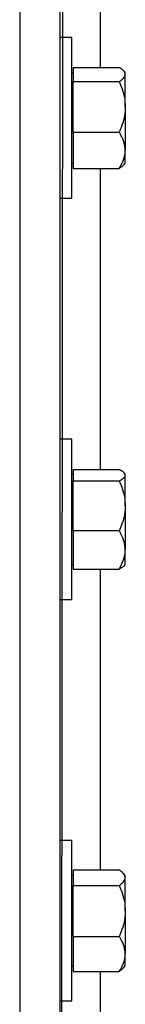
# Model space of a CAD drawing. Header units: inches. Extents: x 170 to 284, y 215 to 248.
# Tile 37 of 195: x 182.0748 to 182.1198, y 220.7404 to 221.1604. Entities that reach past the tile are written whole.
import ezdxf

# ---------------------------------------------------------------- set-up
doc = ezdxf.new("R2010")
doc.units = ezdxf.units.IN
doc.header["$LTSCALE"] = 0.25
doc.header["$MEASUREMENT"] = 0
doc.layers.add('RH BENCH MOUNT', color=7, linetype='Continuous')

msp = doc.modelspace()

# ---------------------------------------------------------------- linework, layer by layer
at = {"layer": 'RH BENCH MOUNT'}
for p, q in [((182.0919223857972, 219.9543346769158), (182.0965107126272, 224.2149627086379)), ((182.0919223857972, 224.1702879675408), (182.0919223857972, 219.9543346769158)), ((182.0748017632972, 224.1660078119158), (182.0748017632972, 219.9543346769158)), ((182.1090430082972, 221.2681861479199), (182.1090430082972, 221.1400976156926)), ((182.0969900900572, 221.1527782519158), (182.0919223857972, 221.1527782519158)), ((182.0969900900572, 221.1185370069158), (182.0969900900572, 221.1527782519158)), ((182.0975379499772, 221.1377977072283), (182.0969900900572, 221.1377977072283)), ((182.0975379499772, 221.1400976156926), (182.0975379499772, 221.1370701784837)), ((182.0975379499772, 221.1400976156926), (182.1171924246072, 221.1400976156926)), ((182.1197605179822, 221.1377977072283), (182.1190842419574, 221.1385823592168)), ((182.1197605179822, 221.1370701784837), (182.1197605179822, 221.1377977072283)), ((182.0975379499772, 221.1370701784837), (182.0975379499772, 221.1340427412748)), ((182.0975379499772, 221.1232624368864), (182.0975379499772, 221.1340427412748)), ((182.0975379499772, 221.1340427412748), (182.1171924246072, 221.1340427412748)), ((182.1197605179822, 221.1232624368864), (182.1197605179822, 221.1370701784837)), ((182.0975379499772, 221.1124821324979), (182.0975379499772, 221.1232624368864)), ((182.1197605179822, 221.1232624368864), (182.1197605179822, 221.1047292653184)), ((182.0969900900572, 221.0842957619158), (182.0969900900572, 221.1185370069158)), ((182.0975379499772, 221.1124821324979), (182.0975379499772, 221.1047292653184)), ((182.0975379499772, 221.1124821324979), (182.1171924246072, 221.1124821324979)), ((182.0975379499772, 221.1047292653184), (182.0975379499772, 221.0969763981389)), ((182.1197605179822, 221.0992763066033), (182.1197605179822, 221.1047292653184)), ((182.0969900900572, 221.0992763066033), (182.0975379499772, 221.0992763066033)), ((182.0975379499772, 221.0969763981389), (182.1171924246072, 221.0969763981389)), ((182.1090430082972, 221.0969763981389), (182.1090430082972, 220.9685458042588)), ((182.1190842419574, 221.0984916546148), (182.1197605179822, 221.0992763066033)), ((182.0919223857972, 221.0842957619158), (182.0969900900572, 221.0842957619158)), ((182.0969900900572, 220.9815720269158), (182.0919223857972, 220.9815720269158)), ((182.0969900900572, 220.9473307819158), (182.0969900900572, 220.9815720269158)), ((182.0975379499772, 220.9665914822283), (182.0969900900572, 220.9665914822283)), ((182.0975379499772, 220.9685458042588), (182.0975379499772, 220.9661324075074)), ((182.0975379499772, 220.9685458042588), (182.1171924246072, 220.9685458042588)), ((182.0975379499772, 220.9661324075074), (182.0975379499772, 220.9637190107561)), ((182.1197605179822, 220.9665914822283), (182.1193408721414, 220.9670783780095)), ((182.1197605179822, 220.9661324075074), (182.1197605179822, 220.9665914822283)), ((182.1197605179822, 220.9531114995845), (182.1197605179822, 220.9661324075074)), ((182.0975379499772, 220.9531114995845), (182.0975379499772, 220.9637190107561)), ((182.0975379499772, 220.9637190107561), (182.1171924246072, 220.9637190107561)), ((182.0975379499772, 220.942503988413), (182.0975379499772, 220.9531114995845)), ((182.1197605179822, 220.9531114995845), (182.1197605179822, 220.9343098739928)), ((182.0969900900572, 220.9130895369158), (182.0969900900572, 220.9473307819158)), ((182.0975379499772, 220.942503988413), (182.0975379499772, 220.9343098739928)), ((182.0975379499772, 220.942503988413), (182.1171924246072, 220.942503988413)), ((182.0975379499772, 220.9343098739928), (182.0975379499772, 220.9261157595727)), ((182.1197605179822, 220.9280700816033), (182.1197605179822, 220.9343098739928)), ((182.0969900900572, 220.9280700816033), (182.0975379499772, 220.9280700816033)), ((182.1193408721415, 220.9275831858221), (182.1197605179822, 220.9280700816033)), ((182.0975379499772, 220.9261157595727), (182.1171924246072, 220.9261157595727)), ((182.1090430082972, 220.9261157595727), (182.1090430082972, 220.7978372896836)), ((182.0919223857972, 220.9130895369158), (182.0969900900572, 220.9130895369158)), ((182.0969900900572, 220.8103658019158), (182.0919223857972, 220.8103658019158)), ((182.0969900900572, 220.7761245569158), (182.0969900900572, 220.8103658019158)), ((182.0975379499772, 220.7978372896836), (182.0975379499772, 220.7944943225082)), ((182.0975379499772, 220.7978372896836), (182.1171924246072, 220.7978372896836)), ((182.0975379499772, 220.7953852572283), (182.0969900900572, 220.7953852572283)), ((182.0975379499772, 220.7944943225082), (182.0975379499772, 220.7911513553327)), ((182.1197605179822, 220.7953852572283), (182.1189189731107, 220.7963616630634)), ((182.1197605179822, 220.7944943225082), (182.1197605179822, 220.7953852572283)), ((182.1197605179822, 220.7802949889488), (182.1197605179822, 220.7944943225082)), ((182.0975379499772, 220.7802949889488), (182.0975379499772, 220.7911513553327)), ((182.0975379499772, 220.7911513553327), (182.1171924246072, 220.7911513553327)), ((182.0975379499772, 220.7694386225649), (182.0975379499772, 220.7802949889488)), ((182.1197605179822, 220.7802949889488), (182.1197605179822, 220.7619252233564)), ((182.0969900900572, 220.7418833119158), (182.0969900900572, 220.7761245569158)), ((182.0975379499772, 220.7694386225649), (182.0975379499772, 220.7619252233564)), ((182.0975379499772, 220.7694386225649), (182.1171924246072, 220.7694386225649)), ((182.0975379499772, 220.7619252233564), (182.0975379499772, 220.754411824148)), ((182.1197605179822, 220.7568638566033), (182.1197605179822, 220.7619252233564)), ((182.0969900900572, 220.7568638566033), (182.0975379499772, 220.7568638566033)), ((182.1189189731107, 220.7558874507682), (182.1197605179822, 220.7568638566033)), ((182.0975379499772, 220.754411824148), (182.1171924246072, 220.754411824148)), ((182.1090430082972, 220.754411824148), (182.1090430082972, 220.627101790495)), ((182.0919223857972, 220.7418833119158), (182.0969900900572, 220.7418833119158))]:
    msp.add_line(p, q, dxfattribs=at)
for points, knots in [([(182.1197605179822, 221.1370701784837), (182.1196628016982, 221.1374939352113), (182.1194638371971, 221.1383567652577), (182.1183120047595, 221.1393600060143), (182.1174447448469, 221.1399313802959), (182.1171924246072, 221.1400976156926)], [0, 0, 0, 0, 0.4062905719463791, 0.827266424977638, 1, 1, 1, 1]), ([(182.1171924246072, 221.1340427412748), (182.1178669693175, 221.134513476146), (182.1192406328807, 221.1354720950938), (182.1197557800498, 221.1365190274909), (182.1197603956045, 221.1370559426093), (182.1197605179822, 221.1370701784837)], [0, 0, 0, 0, 0.4843414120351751, 0.9863277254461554, 1, 1, 1, 1]), ([(182.1171924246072, 221.1340427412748), (182.1175739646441, 221.1331300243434), (182.1184766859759, 221.1309705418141), (182.1195174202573, 221.1273719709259), (182.1196788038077, 221.1246438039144), (182.1197605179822, 221.1232624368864)], [0, 0, 0, 0, 0.2654599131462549, 0.6280764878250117, 1, 1, 1, 1]), ([(182.1197605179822, 221.1232624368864), (182.1197577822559, 221.1230155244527), (182.1197398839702, 221.1214001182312), (182.119318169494, 221.1183854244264), (182.1182909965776, 221.1150548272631), (182.1174640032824, 221.1131181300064), (182.1171924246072, 221.1124821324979)], [0, 0, 0, 0, 0.06653229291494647, 0.4352825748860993, 0.8145508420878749, 1, 1, 1, 1]), ([(182.1197605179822, 221.1047292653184), (182.1196628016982, 221.1058144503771), (182.1194638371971, 221.1080240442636), (182.1183120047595, 221.1105932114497), (182.1174447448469, 221.1120564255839), (182.1171924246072, 221.1124821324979)], [0, 0, 0, 0, 0.4062905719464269, 0.8272664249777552, 1, 1, 1, 1]), ([(182.1171924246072, 221.0969763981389), (182.1178669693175, 221.098181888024), (182.1192406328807, 221.1006367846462), (182.1197557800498, 221.103317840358), (182.1197603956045, 221.1046928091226), (182.1197605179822, 221.1047292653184)], [0, 0, 0, 0, 0.4843414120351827, 0.9863277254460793, 1, 1, 1, 1]), ([(182.1190504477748, 221.0985207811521), (182.1187201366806, 221.0981689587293), (182.1182257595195, 221.0976423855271), (182.1174499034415, 221.0971423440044), (182.1171924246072, 221.0969763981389)], [0, 0, 0, 0, 0.6681358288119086, 1, 1, 1, 1]), ([(182.1197605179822, 220.9661324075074), (182.1196628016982, 220.966470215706), (182.119463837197, 220.9671580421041), (182.1183120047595, 220.9679578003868), (182.1174447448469, 220.9684132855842), (182.1171924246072, 220.9685458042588)], [0, 0, 0, 0, 0.4062905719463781, 0.8272664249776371, 1, 1, 1, 1]), ([(182.1171924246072, 220.9637190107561), (182.1178669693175, 220.9640942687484), (182.1192406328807, 220.964858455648), (182.1197557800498, 220.9656930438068), (182.1197603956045, 220.9661210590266), (182.1197605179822, 220.9661324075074)], [0, 0, 0, 0, 0.4843414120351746, 0.9863277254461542, 1, 1, 1, 1]), ([(182.1171924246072, 220.9637190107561), (182.1175739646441, 220.9628209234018), (182.1184766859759, 220.9606960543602), (182.1195174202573, 220.9571551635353), (182.1196788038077, 220.9544707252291), (182.1197605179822, 220.9531114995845)], [0, 0, 0, 0, 0.2654599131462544, 0.6280764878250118, 1, 1, 1, 1]), ([(182.1197605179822, 220.9531114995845), (182.1197577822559, 220.9528685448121), (182.1197398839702, 220.9512790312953), (182.1193181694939, 220.94831265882), (182.1182909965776, 220.9450354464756), (182.1174640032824, 220.94312979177), (182.1171924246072, 220.942503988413)], [0, 0, 0, 0, 0.06653229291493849, 0.4352825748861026, 0.8145508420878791, 1, 1, 1, 1]), ([(182.1197605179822, 220.9343098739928), (182.1196628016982, 220.935456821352), (182.119463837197, 220.9377921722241), (182.1183120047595, 220.9405075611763), (182.1174447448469, 220.942054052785), (182.1171924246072, 220.942503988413)], [0, 0, 0, 0, 0.4062905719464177, 0.8272664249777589, 1, 1, 1, 1]), ([(182.1171924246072, 220.9261157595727), (182.1178669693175, 220.9273898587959), (182.1192406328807, 220.9299844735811), (182.1197557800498, 220.9328181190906), (182.1197603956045, 220.9342713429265), (182.1197605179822, 220.9343098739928)], [0, 0, 0, 0, 0.4843414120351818, 0.9863277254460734, 1, 1, 1, 1]), ([(182.1193220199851, 220.9275994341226), (182.1193105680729, 220.9275736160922), (182.1191446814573, 220.9271996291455), (182.1182948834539, 220.9267043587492), (182.1174408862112, 220.9262484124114), (182.1171924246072, 220.9261157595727)], [0, 0, 0, 0, 0.04995298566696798, 0.7235937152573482, 1, 1, 1, 1]), ([(182.1197605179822, 220.7944943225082), (182.1196628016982, 220.7949622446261), (182.119463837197, 220.7959150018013), (182.1183120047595, 220.797022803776), (182.1174447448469, 220.7976537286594), (182.1171924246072, 220.7978372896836)], [0, 0, 0, 0, 0.406290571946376, 0.8272664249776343, 1, 1, 1, 1]), ([(182.1171924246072, 220.7911513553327), (182.1178669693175, 220.7916711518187), (182.1192406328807, 220.7927296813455), (182.1197557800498, 220.7938857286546), (182.1197603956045, 220.7944786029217), (182.1197605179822, 220.7944943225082)], [0, 0, 0, 0, 0.4843414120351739, 0.9863277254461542, 1, 1, 1, 1]), ([(182.1171924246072, 220.7911513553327), (182.1175739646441, 220.7902321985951), (182.1184766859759, 220.7880574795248), (182.1195174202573, 220.7844335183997), (182.1196788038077, 220.7816861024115), (182.1197605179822, 220.7802949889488)], [0, 0, 0, 0, 0.2654599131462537, 0.6280764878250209, 1, 1, 1, 1]), ([(182.1197605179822, 220.7802949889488), (182.1197577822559, 220.7800463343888), (182.1197398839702, 220.7784195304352), (182.1193181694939, 220.7753835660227), (182.1182909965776, 220.7720294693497), (182.1174640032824, 220.7700791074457), (182.1171924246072, 220.7694386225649)], [0, 0, 0, 0, 0.0665322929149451, 0.4352825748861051, 0.8145508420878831, 0.9999999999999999, 0.9999999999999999, 0.9999999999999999, 0.9999999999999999]), ([(182.1197605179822, 220.7619252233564), (182.1196628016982, 220.7629768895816), (182.119463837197, 220.7651182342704), (182.1183120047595, 220.7676080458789), (182.1174447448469, 220.7690260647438), (182.1171924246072, 220.7694386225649)], [0, 0, 0, 0, 0.4062905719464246, 0.8272664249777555, 1, 1, 1, 1]), ([(182.1171924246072, 220.754411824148), (182.1178669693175, 220.7555800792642), (182.1192406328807, 220.7579591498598), (182.1197557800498, 220.7605573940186), (182.1197603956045, 220.7618898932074), (182.1197605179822, 220.7619252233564)], [0, 0, 0, 0, 0.4843414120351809, 0.9863277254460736, 1, 1, 1, 1]), ([(182.1188693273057, 220.7559302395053), (182.1185904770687, 220.7556049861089), (182.118146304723, 220.7550868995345), (182.1174511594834, 220.7545949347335), (182.1171924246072, 220.754411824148)], [0, 0, 0, 0, 0.6277973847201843, 1, 1, 1, 1])]:
    msp.add_open_spline(points, degree=3, knots=knots, dxfattribs=at)

doc.saveas('drawing.dxf')
